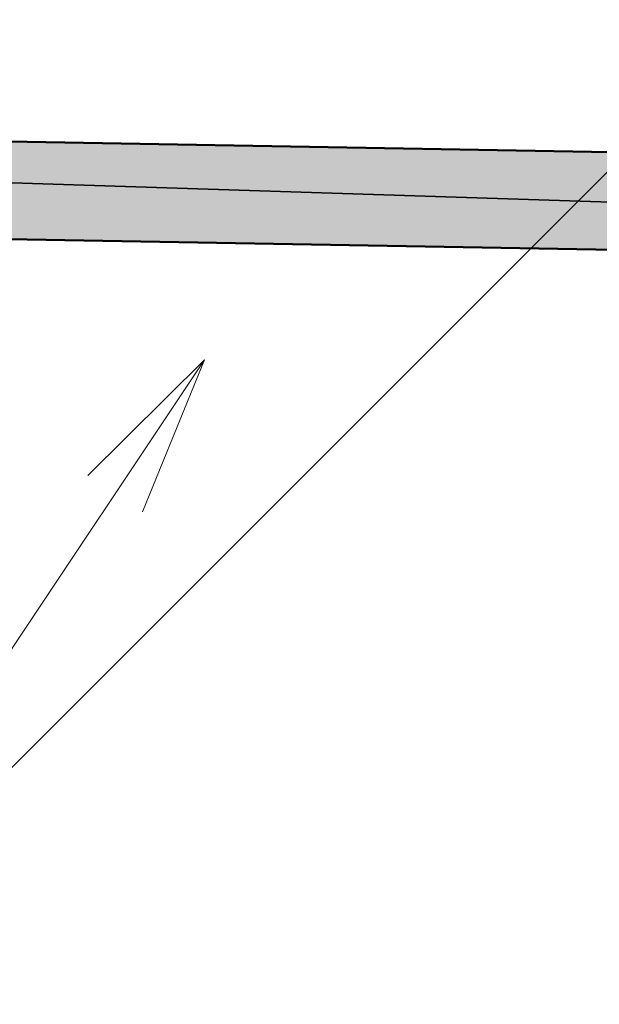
# Model space of a CAD drawing. Header units: millimetres. Extents: x -28761 to 4793, y -4271 to 20239.
# Tile 33 of 256: x -19675 to -18784, y 6076 to 7589. Entities that reach past the tile are written whole.
import ezdxf

# ---------------------------------------------------------------- set-up
doc = ezdxf.new("R2010")
doc.units = ezdxf.units.MM
doc.header["$MEASUREMENT"] = 0
for name, color, linetype in [('5._POHLED ZÁPADNÍ_1_Konstrukce - nosné', 7, 'Continuous'), ('5._POHLED ZÁPADNÍ_1_TZB - elektroinstalace', 7, 'Continuous'), ('5._POHLED ZÁPADNÍ_1_TZB - kanalizace', 7, 'Continuous'), ('5._POHLED ZÁPADNÍ_1_Výplně – Řezové', 7, 'Continuous')]:
    doc.layers.add(name, color=color, linetype=linetype)

msp = doc.modelspace()

# ---------------------------------------------------------------- hatches: boundary and pattern name
at = {"layer": '5._POHLED ZÁPADNÍ_1_Výplně – Řezové', "linetype": 'Continuous', "lineweight": 13}
msp.add_hatch(color=254, dxfattribs=at).paths.add_polyline_path([(-16194.4, 7340.3), (-19982.2, 7407), (-19984.9, 7257), (-16197, 7190.3)])

# ---------------------------------------------------------------- linework, layer by layer
at = {"layer": '5._POHLED ZÁPADNÍ_1_Konstrukce - nosné', "color": 7, "linetype": 'Continuous', "lineweight": 50, "flags": 128}
for points in [[(-16194.4, 7340.3), (-19982.2, 7407)], [(-19984.9, 7257), (-16197, 7190.3)]]:
    msp.add_lwpolyline(points, dxfattribs=at)
at = {"layer": '5._POHLED ZÁPADNÍ_1_TZB - elektroinstalace', "color": 92, "linetype": 'Continuous', "lineweight": 35, "true_color": 0x00d700, "flags": 128}
msp.add_lwpolyline([(-19943.9, 6350.8), (-20068.9, 6350.8), (-20068.9, 7350.8), (-16193.9, 7225.8), (-16193.9, 5600.8), (-16318.9, 5600.8)], dxfattribs=at)
msp.add_lwpolyline([(-19943.9, 6350.8), (-20068.9, 6350.8), (-20068.9, 7350.8), (-16193.9, 7225.8), (-16193.9, 5600.8), (-16318.9, 5600.8)], dxfattribs=at)
at = {"layer": '5._POHLED ZÁPADNÍ_1_TZB - kanalizace', "color": 30, "linetype": 'Continuous', "lineweight": 20, "true_color": 0xff6600}
for p, q in [((-20016.4, 6111.1), (-18538.2, 7589.2)), ((-20023.5, 6118.8), (-19391.2, 7066.4)), ((-19391.2, 7066.4), (-19570.4, 6889)), ((-19391.2, 7066.4), (-19486.2, 6832.8))]:
    msp.add_line(p, q, dxfattribs=at)

doc.saveas('drawing.dxf')
